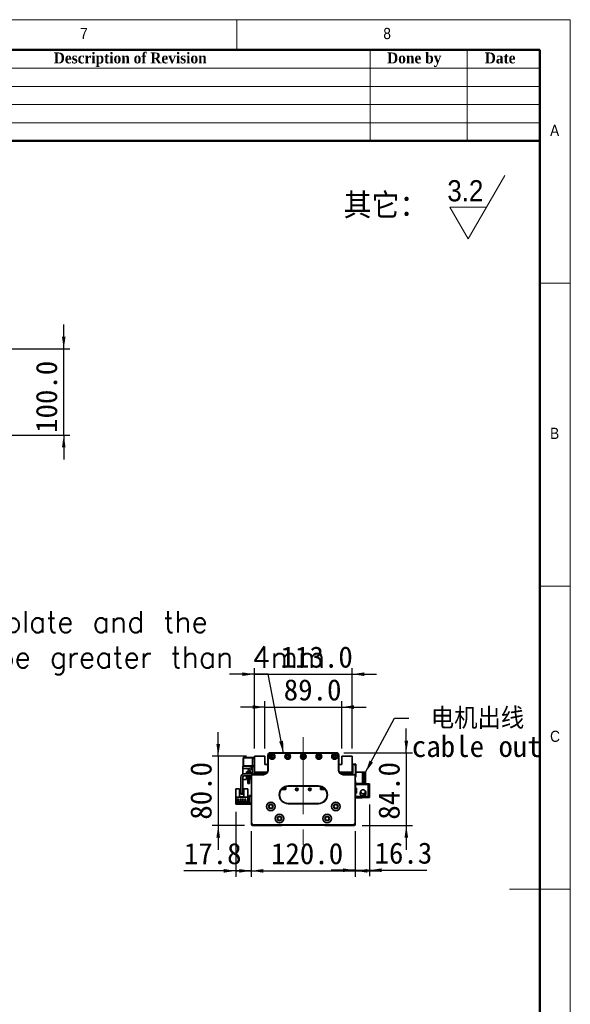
# Model space of a CAD drawing. Header units: millimetres. Extents: x 35 to 2905, y 35 to 2044.
# Tile 13 of 13: x 2269 to 2905, y 906 to 2044. Entities that reach past the tile are written whole.
import ezdxf

# ---------------------------------------------------------------- set-up
doc = ezdxf.new("R2010")
doc.units = ezdxf.units.MM
doc.header["$LTSCALE"] = 7
doc.linetypes.add('CENTERX2', pattern=[20.32, 12.7, -2.54, 2.54, -2.54])
doc.layers.add('黑色实线', color=7, linetype='Continuous')
doc.styles.add('SLDTEXTSTYLE0', font='Gothic.ttf', dxfattribs={"width": 0.913, "bigfont": 'bigfont'})
doc.styles.add('SLDTEXTSTYLE1', font='Gothic.ttf', dxfattribs={"width": 0.913})
doc.styles.add('SLDTEXTSTYLE2', font='timesbd.ttf', dxfattribs={"width": 0.933})
doc.styles.add('SLDTEXTSTYLE8', font='txt')
doc.styles.add('SLDTEXTSTYLE9', font='txt', dxfattribs={"bigfont": 'bigfont'})
doc.dimstyles.new('SLDDIMSTYLE0', dxfattribs={"dimtxt": 24.5, "dimasz": 14, "dimexe": 0, "dimexo": 0.0625, "dimgap": 6.125, "dimtad": 2, "dimdec": 1, "dimrnd": 1e-09, "dimzin": 4, "dimdsep": 46, "dimtxsty": 'SLDTEXTSTYLE8', "dimsah": 1, "dimcen": 0.09, "dimadec": 0, "dimazin": 1, "dimtfac": 1, "dimtdec": 1, "dimtmove": 0, "dimatfit": 0, "dimfxl": 0, "dimfrac": 2, "dimtolj": 1, "dimtzin": 12, "dimarcsym": 0})
doc.dimstyles.new('SLDDIMSTYLE1', dxfattribs={"dimtxt": 24.5, "dimasz": 14, "dimexe": 0, "dimexo": 0.0625, "dimgap": 6.125, "dimtad": 2, "dimdec": 1, "dimrnd": 1e-09, "dimzin": 12, "dimdsep": 46, "dimtxsty": 'SLDTEXTSTYLE8', "dimsah": 1, "dimcen": 0.09, "dimadec": 0, "dimazin": 3, "dimtfac": 1, "dimtdec": 1, "dimtmove": 0, "dimatfit": 0, "dimfxl": 0, "dimfrac": 2, "dimtolj": 1, "dimtzin": 12, "dimarcsym": 0})
doc.dimstyles.new('SLDDIMSTYLE2', dxfattribs={"dimtxt": 0.18, "dimasz": 14, "dimexe": 0, "dimexo": 0.0625, "dimgap": 0, "dimtad": 0, "dimtih": 1, "dimtoh": 1, "dimdec": 0, "dimrnd": 1e-09, "dimzin": 0, "dimdsep": 46, "dimtxsty": 'Standard', "dimsah": 1, "dimcen": 0.09, "dimadec": 0, "dimazin": 0, "dimtfac": 14, "dimtdec": 0, "dimtofl": 0, "dimtmove": 0, "dimatfit": 3, "dimfxl": 0, "dimfrac": 2, "dimtolj": 1, "dimtzin": 0, "dimarcsym": 0})

# ---------------------------------------------------------------- blocks, each defined once
blk = doc.blocks.new('SW_SFSYMBOL_0')
at = {"color": 0, "linetype": 'Continuous', "lineweight": 18}
for p, q in [((24, -36.7), (66.5, 36.8)), ((24, -36.7), (2.8, 0)), ((45.2, 0), (2.8, 0))]:
    blk.add_line(p, q, dxfattribs=at)
at = {"color": 0, "linetype": 'Continuous', "lineweight": 18, "insert": (0, 31.3), "char_height": 24.5, "attachment_point": 1, "style": 'SLDTEXTSTYLE1'}
blk.add_mtext('3.2', dxfattribs=at)
blk = doc.blocks.new('_D')
at = {"layer": '黑色实线'}
for p, q in [((2536.8, 1106.6), (2536.8, 1053.6)), ((2656.8, 1106.6), (2656.8, 1053.6)), ((2536.8, 1060.6), (2508.8, 1060.6)), ((2536.8, 1060.6), (2656.8, 1060.6)), ((2656.8, 1060.6), (2684.8, 1060.6))]:
    blk.add_line(p, q, dxfattribs=at)
for points in [[(2536.8, 1060.6), (2522.8, 1062.7), (2522.8, 1058.5)], [(2656.8, 1060.6), (2670.8, 1058.5), (2670.8, 1062.7)]]:
    blk.add_solid(points, dxfattribs=at)
at = {"layer": '黑色实线', "insert": (2559.5, 1092.8), "char_height": 24.5, "attachment_point": 1, "style": 'SLDTEXTSTYLE8'}
blk.add_mtext('120.0', dxfattribs=at)
blk = doc.blocks.new('_D_1')
at = {"layer": '黑色实线'}
for p, q in [((2519, 1128.8), (2519, 1053.6)), ((2536.8, 1106.6), (2536.8, 1053.6)), ((2519, 1060.6), (2458.9, 1060.6)), ((2519, 1060.6), (2536.8, 1060.6)), ((2536.8, 1060.6), (2564.8, 1060.6))]:
    blk.add_line(p, q, dxfattribs=at)
for points in [[(2519, 1060.6), (2505, 1062.7), (2505, 1058.5)], [(2536.8, 1060.6), (2550.8, 1058.5), (2550.8, 1062.7)]]:
    blk.add_solid(points, dxfattribs=at)
at = {"layer": '黑色实线', "insert": (2458.9, 1092.8), "char_height": 24.5, "attachment_point": 1, "style": 'SLDTEXTSTYLE8'}
blk.add_mtext('17.8', dxfattribs=at)
blk = doc.blocks.new('_D_2')
at = {"layer": '黑色实线'}
for p, q in [((2673.1, 1137.4), (2673.1, 1054.3)), ((2656.8, 1106.6), (2656.8, 1054.3)), ((2656.8, 1061.3), (2628.8, 1061.3)), ((2656.8, 1061.3), (2673.1, 1061.3)), ((2673.1, 1061.3), (2739.4, 1061.3))]:
    blk.add_line(p, q, dxfattribs=at)
for points in [[(2656.8, 1061.3), (2642.8, 1063.4), (2642.8, 1059.2)], [(2673.1, 1061.3), (2687.1, 1059.2), (2687.1, 1063.4)]]:
    blk.add_solid(points, dxfattribs=at)
at = {"layer": '黑色实线', "insert": (2679, 1093.4), "char_height": 24.5, "attachment_point": 1, "style": 'SLDTEXTSTYLE8'}
blk.add_mtext('16.3', dxfattribs=at)
blk = doc.blocks.new('_D_3')
at = {"layer": '黑色实线'}
for p, q in [((2715.7, 1197), (2715.7, 1225)), ((2643.7, 1197), (2722.7, 1197)), ((2715.7, 1197), (2715.7, 1113)), ((2664.7, 1113), (2722.7, 1113)), ((2715.7, 1113), (2715.7, 1085))]:
    blk.add_line(p, q, dxfattribs=at)
for points in [[(2715.7, 1197), (2717.8, 1211), (2713.6, 1211)], [(2715.7, 1113), (2713.6, 1099), (2717.8, 1099)]]:
    blk.add_solid(points, dxfattribs=at)
at = {"layer": '黑色实线', "insert": (2683.5, 1119.7), "char_height": 24.5, "attachment_point": 1, "rotation": 90, "style": 'SLDTEXTSTYLE8'}
blk.add_mtext('84.0', dxfattribs=at)
blk = doc.blocks.new('_D_4')
at = {"layer": '黑色实线'}
for p, q in [((2552.3, 1201.9), (2552.3, 1256.8)), ((2641.3, 1201.9), (2641.3, 1256.8)), ((2552.3, 1249.8), (2524.3, 1249.8)), ((2552.3, 1249.8), (2641.3, 1249.8)), ((2641.3, 1249.8), (2669.3, 1249.8))]:
    blk.add_line(p, q, dxfattribs=at)
for points in [[(2552.3, 1249.8), (2538.3, 1251.9), (2538.3, 1247.7)], [(2641.3, 1249.8), (2655.3, 1247.7), (2655.3, 1251.9)]]:
    blk.add_solid(points, dxfattribs=at)
at = {"layer": '黑色实线', "insert": (2574.2, 1282), "char_height": 24.5, "attachment_point": 1, "style": 'SLDTEXTSTYLE8'}
blk.add_mtext('89.0', dxfattribs=at)
blk = doc.blocks.new('_D_5')
at = {"layer": '黑色实线'}
for p, q in [((2540.3, 1287.8), (2512.3, 1287.8)), ((2540.3, 1201.9), (2540.3, 1294.8)), ((2540.3, 1287.8), (2653.3, 1287.8)), ((2653.3, 1201.9), (2653.3, 1294.8)), ((2653.3, 1287.8), (2681.3, 1287.8))]:
    blk.add_line(p, q, dxfattribs=at)
for points in [[(2540.3, 1287.8), (2526.3, 1289.9), (2526.3, 1285.7)], [(2653.3, 1287.8), (2667.3, 1285.7), (2667.3, 1289.9)]]:
    blk.add_solid(points, dxfattribs=at)
at = {"layer": '黑色实线', "insert": (2570.6, 1319.9), "char_height": 24.5, "attachment_point": 1, "style": 'SLDTEXTSTYLE8'}
blk.add_mtext('113.0', dxfattribs=at)
blk = doc.blocks.new('_D_6')
at = {"layer": '黑色实线'}
for p, q in [((2498.6, 1193), (2498.6, 1221)), ((2531.4, 1193), (2491.6, 1193)), ((2498.6, 1193), (2498.6, 1113)), ((2528.9, 1113), (2491.6, 1113)), ((2498.6, 1113), (2498.6, 1085))]:
    blk.add_line(p, q, dxfattribs=at)
for points in [[(2498.6, 1193), (2500.7, 1207), (2496.5, 1207)], [(2498.6, 1113), (2496.5, 1099), (2500.7, 1099)]]:
    blk.add_solid(points, dxfattribs=at)
at = {"layer": '黑色实线', "insert": (2466.4, 1119.7), "char_height": 24.5, "attachment_point": 1, "rotation": 90, "style": 'SLDTEXTSTYLE8'}
blk.add_mtext('80.0', dxfattribs=at)
blk = doc.blocks.new('SW_NOTE_3')
at = {"layer": '黑色实线', "color": 0, "char_height": 24.5, "attachment_point": 1}
for s, insert, style in [(' 电机出线', (3.6, 12), 'SLDTEXTSTYLE9'), ('cable out', (3.6, -20.4), 'SLDTEXTSTYLE8')]:
    blk.add_mtext(s, dxfattribs=dict(at, insert=insert, style=style))
blk = doc.blocks.new('SW_NOTE_4')
at = {"layer": '黑色实线', "color": 0, "insert": (-813.2, 72.8), "char_height": 24.5, "attachment_point": 1, "style": 'SLDTEXTSTYLE9'}
blk.add_mtext('The distance between the load plate and the \\Psteel belt protection belt shall be greater than 4mm', dxfattribs=at)
blk = doc.blocks.new('_D_8')
at = {"layer": '黑色实线'}
for p, q in [((2320.3, 1663.8), (2320.3, 1691.8)), ((402.9, 1663.8), (2327.3, 1663.8)), ((2320.3, 1563.8), (2320.3, 1663.8)), ((402.9, 1563.8), (2327.3, 1563.8)), ((2320.3, 1563.8), (2320.3, 1535.8))]:
    blk.add_line(p, q, dxfattribs=at)
for points in [[(2320.3, 1663.8), (2322.4, 1677.8), (2318.2, 1677.8)], [(2320.3, 1563.8), (2318.2, 1549.8), (2322.4, 1549.8)]]:
    blk.add_solid(points, dxfattribs=at)
at = {"layer": '黑色实线', "insert": (2288.1, 1566.6), "char_height": 24.5, "attachment_point": 1, "rotation": 90, "style": 'SLDTEXTSTYLE8'}
blk.add_mtext('100.0', dxfattribs=at)

msp = doc.modelspace()

# ---------------------------------------------------------------- linework, layer by layer
at = {"color": 7, "linetype": 'Continuous', "lineweight": 18}
for p, q in [((2905, 2044), (35, 2044)), ((2520, 2009), (2520, 2044)), ((2905, 35), (2905, 2044)), ((70, 2009), (2870, 2009)), ((2674, 2009), (2674, 1904)), ((2786, 2009), (2786, 1904)), ((2870, 2009), (2870, 1904)), ((2870, 2009), (2870, 70)), ((2030, 1988), (2870, 1988)), ((2030, 1967), (2870, 1967)), ((2030, 1946), (2870, 1946)), ((2030, 1925), (2870, 1925)), ((2905, 1739.5), (2870, 1739.5)), ((2870, 1389.5), (2905, 1389.5)), ((2905, 1039.5), (2835, 1039.5))]:
    msp.add_line(p, q, dxfattribs=at)
at = {"color": 7, "linetype": 'Continuous', "lineweight": 50}
for p, q in [((2870, 2009), (70, 2009)), ((2870, 2009), (2870, 70)), ((2870, 1904), (2030, 1904))]:
    msp.add_line(p, q, dxfattribs=at)
at = {"color": 7, "linetype": 'Continuous', "lineweight": 35}
for p, q in [((2558.8319043, 1197.0117501), (2634.8319056, 1197.0117501)), ((2558.8319043, 1197.0117501), (2558.8319043, 1196.711745)), ((2634.8319056, 1196.711745), (2558.8319043, 1196.711745)), ((2634.8319056, 1197.0117501), (2634.8319056, 1196.711745)), ((2527.6267643, 1191.5117464), (2527.3267666, 1191.2117488)), ((2527.6267643, 1191.2117488), (2527.3267666, 1191.0874805)), ((2527.3267666, 1191.0874805), (2527.3267666, 1191.2117488)), ((2527.3267666, 1181.9360106), (2527.3267666, 1191.0874805)), ((2527.6267643, 1191.5117464), (2527.6267643, 1191.2117488)), ((2527.6267643, 1191.5117464), (2538.3267666, 1191.5117464)), ((2527.6267643, 1191.2117488), (2527.6267643, 1181.8117461)), ((2538.3267666, 1191.2117488), (2527.6267643, 1191.2117488)), ((2538.3267666, 1191.5117464), (2540.3267669, 1191.5117464)), ((2538.3267666, 1190.5117444), (2538.3267666, 1191.5117464)), ((2538.3267666, 1190.5117444), (2538.3267666, 1182.0117458)), ((2540.3267669, 1190.5117444), (2538.3267666, 1190.5117444)), ((2540.3267669, 1193.0117494), (2540.3267669, 1174.5117455)), ((2552.3267652, 1193.0117494), (2540.3267669, 1193.0117494)), ((2552.3267652, 1183.5117488), (2552.3267652, 1193.0117494)), ((2555.8319057, 1183.5117488), (2552.3267652, 1183.5117488)), ((2555.8078329, 1194.2117474), (2555.8078329, 1192.2117434)), ((2555.8078329, 1194.2117474), (2555.8385777, 1194.2117474)), ((2555.8078329, 1192.2117434), (2555.8319057, 1192.2117434)), ((2555.8319057, 1194.011744), (2556.1319033, 1194.011744)), ((2555.8319057, 1177.0117468), (2555.8319057, 1194.011744)), ((2556.1319033, 1194.011744), (2556.1319033, 1177.0117468)), ((2637.8319042, 1194.011744), (2637.5319029, 1194.011744)), ((2637.5319029, 1177.0117468), (2637.5319029, 1194.011744)), ((2637.8252285, 1194.2117474), (2637.8550346, 1194.2117474)), ((2637.8319042, 1194.011744), (2637.8319042, 1177.0117468)), ((2637.8550346, 1192.2117434), (2637.8319042, 1192.2117434)), ((2641.3267667, 1183.5117488), (2637.8319042, 1183.5117488)), ((2637.8550346, 1194.2117474), (2637.8550346, 1192.2117434)), ((2641.3267667, 1193.0117494), (2641.3267667, 1183.5117488)), ((2653.3267649, 1193.0117494), (2641.3267667, 1193.0117494)), ((2653.3267649, 1174.5117455), (2653.3267649, 1193.0117494)), ((2653.3267649, 1184.0117461), (2657.026768, 1184.0117461)), ((2657.026768, 1183.0117478), (2657.026768, 1184.0117461)), ((2657.026768, 1184.0117461), (2657.3267656, 1183.7117485)), ((2657.3267656, 1183.7117485), (2657.3267656, 1182.8874833)), ((2527.026769, 1178.9117455), (2527.026769, 1181.5117485)), ((2527.026769, 1181.5117485), (2538.3267666, 1181.5117485)), ((2527.026769, 1178.9117455), (2534.6863309, 1178.9117455)), ((2527.026769, 1172.2613609), (2527.026769, 1178.9117455)), ((2527.6267643, 1181.8117461), (2527.3267666, 1181.9360106)), ((2527.3267666, 1181.8117461), (2527.3267666, 1181.9360106)), ((2527.3267666, 1181.8117461), (2527.6267643, 1181.5117485)), ((2527.6267643, 1181.8117461), (2527.6267643, 1181.5117485)), ((2527.6267643, 1181.8117461), (2538.3267666, 1181.8117461)), ((2536.8267635, 1172.5117452), (2528.3267687, 1172.5117452)), ((2531.3267673, 1175.0117465), (2532.8267629, 1175.0117465)), ((2531.3267673, 1172.5117452), (2531.3267673, 1175.0117465)), ((2532.8267629, 1175.5326166), (2532.8267629, 1172.5117452)), ((2534.8267669, 1175.5117475), (2534.8267669, 1172.5117452)), ((2534.8267669, 1175.0117465), (2536.32677, 1175.0117465)), ((2536.32677, 1175.0117465), (2536.32677, 1172.5117452)), ((2538.3267666, 1182.0117458), (2540.3267669, 1182.0117458)), ((2538.3267666, 1181.0117475), (2538.3267666, 1182.0117458)), ((2540.3267669, 1181.0117475), (2538.3267666, 1181.0117475)), ((2538.3267666, 1181.0117475), (2538.3267666, 1174.0117482)), ((2538.3319038, 1171.7117465), (2538.3319038, 1172.0117479)), ((2538.3319038, 1172.0117479), (2550.831903, 1172.0117479)), ((2540.3267669, 1174.5117455), (2555.1620314, 1174.5117455)), ((2540.3267669, 1174.5117455), (2540.3267669, 1174.0117482)), ((2540.6267645, 1172.0117479), (2540.6267645, 1174.5117455)), ((2542.3267672, 1174.5117455), (2541.3267652, 1173.5117472)), ((2541.3267652, 1173.5117472), (2541.3267652, 1172.0117479)), ((2542.8267683, 1173.5117472), (2541.8267662, 1172.5117452)), ((2541.8267662, 1172.5117452), (2541.8267662, 1172.0117479)), ((2542.8267683, 1173.4117455), (2541.9267679, 1172.5117452)), ((2541.9267679, 1172.5117452), (2541.9267679, 1172.0117479)), ((2554.4026198, 1173.5117472), (2542.8267683, 1173.5117472)), ((2554.3017762, 1173.4117455), (2542.8267683, 1173.4117455)), ((2550.831903, 1171.7117465), (2550.831903, 1172.0117479)), ((2553.4588734, 1174.3046417), (2553.2517659, 1174.5117455)), ((2554.8319037, 1174.0117482), (2554.1659782, 1174.0117482)), ((2556.1319033, 1177.0117468), (2555.8319057, 1177.0117468)), ((2637.8319042, 1177.0117468), (2637.5319029, 1177.0117468)), ((2638.5017785, 1174.5117455), (2653.3267649, 1174.5117455)), ((2639.4875536, 1174.0117482), (2638.8319063, 1174.0117482)), ((2650.8267673, 1173.5117472), (2639.2611901, 1173.5117472)), ((2650.8267673, 1173.4117455), (2639.3620337, 1173.4117455)), ((2640.4017659, 1174.5117455), (2640.1946584, 1174.3046417)), ((2642.8319032, 1172.0117479), (2642.8319032, 1171.7117465)), ((2642.8319032, 1172.0117479), (2655.3319062, 1172.0117479)), ((2651.8267656, 1172.5117452), (2650.8267673, 1173.5117472)), ((2651.7267677, 1172.5117452), (2650.8267673, 1173.4117455)), ((2652.3267666, 1173.5117472), (2651.3267646, 1174.5117455)), ((2651.7267677, 1172.0117479), (2651.7267677, 1172.5117452)), ((2651.8267656, 1172.0117479), (2651.8267656, 1172.5117452)), ((2652.3267666, 1172.0117479), (2652.3267666, 1173.5117472)), ((2653.826766, 1173.5117472), (2652.3267666, 1173.5117472)), ((2657.026768, 1183.0117478), (2653.3267649, 1183.0117478)), ((2653.3267649, 1181.5117485), (2653.826766, 1181.5117485)), ((2653.826766, 1174.5117455), (2653.3267649, 1174.5117455)), ((2653.826766, 1181.5117485), (2653.826766, 1173.5117472)), ((2655.3319062, 1172.0117479), (2655.3319062, 1171.7117465)), ((2657.026768, 1183.0117478), (2657.3267656, 1182.8874833)), ((2657.026768, 1170.0117475), (2657.026768, 1183.0117478)), ((2657.3267656, 1182.8874833), (2657.3267656, 1170.136012)), ((2665.121902, 1174.5117455), (2657.3267656, 1174.5117455)), ((2665.121902, 1161.5117452), (2665.121902, 1174.5117455)), ((2665.121902, 1174.5117455), (2667.1219061, 1174.5117455)), ((2667.1219061, 1174.5117455), (2668.7267686, 1174.5117455)), ((2667.1219061, 1174.5117455), (2667.1219061, 1161.5117452)), ((2668.7267686, 1174.5117455), (2668.7267686, 1161.5117452)), ((2524.826769, 1169.0117455), (2524.826769, 1150.0117461)), ((2526.8267656, 1169.0117455), (2526.8267656, 1150.0117461)), ((2527.026769, 1166.0117469), (2527.026769, 1169.7600781)), ((2531.3267673, 1166.0117469), (2527.026769, 1166.0117469)), ((2536.8267635, 1170.5117485), (2528.3267687, 1170.5117485)), ((2531.3267673, 1166.0117469), (2531.3267673, 1170.5117485)), ((2532.8267629, 1170.5117485), (2532.8267629, 1169.5117465)), ((2532.8267629, 1169.5117465), (2534.8267669, 1169.5117465)), ((2532.8267629, 1161.5117452), (2532.8267629, 1169.5117465)), ((2534.8267669, 1161.5117452), (2532.8267629, 1161.5117452)), ((2534.8267669, 1170.5117485), (2534.8267669, 1169.5117465)), ((2534.8267669, 1169.5117465), (2534.8267669, 1161.5117452)), ((2536.32677, 1170.5117485), (2536.32677, 1166.0117469)), ((2536.8319044, 1166.0117469), (2536.32677, 1166.0117469)), ((2537.1319021, 1170.5117485), (2536.8319044, 1170.5117485)), ((2536.8319044, 1115.511747), (2536.8319044, 1170.5117485)), ((2537.1319021, 1170.5117485), (2537.1319021, 1115.6360115)), ((2550.831903, 1171.7117465), (2538.3319038, 1171.7117465)), ((2655.3319062, 1171.7117465), (2642.8319032, 1171.7117465)), ((2656.8319055, 1170.5117485), (2656.5319041, 1170.5117485)), ((2656.5319041, 1115.6360115), (2656.5319041, 1170.5117485)), ((2656.8319055, 1170.5117485), (2656.8319055, 1115.511747)), ((2656.8319055, 1170.0117475), (2657.026768, 1170.0117475)), ((2657.026768, 1169.0117455), (2656.8319055, 1169.0117455)), ((2657.1219044, 1164.5117476), (2656.8319055, 1164.5117476)), ((2657.026768, 1170.0117475), (2657.3267656, 1170.136012)), ((2657.026768, 1169.0117455), (2657.026768, 1170.0117475)), ((2657.3267656, 1169.3117469), (2657.026768, 1169.0117455)), ((2657.1219044, 1161.5117452), (2657.1219044, 1164.5117476)), ((2665.121902, 1161.5117452), (2657.1219044, 1161.5117452)), ((2657.1219044, 1161.5117452), (2657.1219044, 1160.3117472)), ((2657.3267656, 1170.136012), (2657.3267656, 1169.3117469)), ((2663.1219054, 1161.5117452), (2663.1219054, 1161.3117456)), ((2671.5219061, 1161.3117456), (2663.1219054, 1161.3117456)), ((2664.7267679, 1161.5117452), (2664.7267679, 1161.3117456)), ((2667.1219061, 1161.5117452), (2665.121902, 1161.5117452)), ((2668.7267686, 1161.5117452), (2667.1219061, 1161.5117452)), ((2671.5219061, 1161.3117456), (2671.5219061, 1160.3117472)), ((2673.1267686, 1161.3117456), (2671.5219061, 1161.3117456)), ((2673.1267686, 1161.3117456), (2673.1267686, 1160.3117472)), ((2519.0319012, 1155.2086397), (2523.3319069, 1155.2086397)), ((2519.0319012, 1155.2086397), (2519.0319012, 1145.9086406)), ((2523.3319069, 1146.2086401), (2523.3319069, 1155.2086397)), ((2524.826769, 1149.0117478), (2524.826769, 1150.0117461)), ((2524.826769, 1150.0117461), (2526.8267656, 1150.0117461)), ((2526.8267656, 1149.0117478), (2524.826769, 1149.0117478)), ((2526.8267656, 1150.0117461), (2526.8267656, 1149.0117478)), ((2528.3319021, 1155.2086397), (2528.3319021, 1146.2086401)), ((2528.3319021, 1155.2086397), (2532.6319079, 1155.2086397)), ((2532.6319079, 1155.2086397), (2532.6319079, 1145.9086406)), ((2571.4078902, 1154.6117476), (2576.8267664, 1154.6117476)), ((2571.4858866, 1154.7117474), (2576.8267664, 1154.7117474)), ((2571.7325623, 1155.0117469), (2574.1267672, 1155.0117469)), ((2574.7267662, 1155.6117478), (2574.1267672, 1155.0117469)), ((2574.1267672, 1155.0117469), (2574.3267669, 1155.0117469)), ((2574.3267669, 1155.0117469), (2574.826766, 1155.5117461)), ((2574.7267662, 1155.6117478), (2574.7267662, 1157.3882735)), ((2574.826766, 1155.5117461), (2574.826766, 1157.4394404)), ((2574.826766, 1155.6117478), (2575.0267657, 1155.8117474)), ((2575.0267657, 1155.8117474), (2575.0267657, 1157.5375869)), ((2575.3267671, 1156.1117469), (2575.0267657, 1155.8117474)), ((2575.3267671, 1156.1117469), (2575.3267671, 1157.6746552)), ((2576.8267664, 1154.6117476), (2576.8267664, 1158.1928766)), ((2579.3319049, 1158.8117479), (2579.3319049, 1158.5117466)), ((2579.3319049, 1158.8117479), (2614.3319041, 1158.8117479)), ((2614.3319041, 1158.5117466), (2579.3319049, 1158.5117466)), ((2614.3319041, 1158.8117479), (2614.3319041, 1158.5117466)), ((2616.8267655, 1158.195529), (2616.8267655, 1154.6117476)), ((2616.8267655, 1154.7117474), (2622.1779233, 1154.7117474)), ((2616.8267655, 1154.6117476), (2622.2559179, 1154.6117476)), ((2617.8267656, 1157.881163), (2617.8267656, 1154.7117474)), ((2618.3267667, 1157.6791405), (2618.3267667, 1156.1117469)), ((2618.3267667, 1156.1117469), (2618.8267658, 1155.6117478)), ((2618.8267658, 1157.4446185), (2618.8267658, 1155.5117461)), ((2618.8267658, 1155.5117461), (2619.3267668, 1155.0117469)), ((2618.9267656, 1157.393597), (2618.9267656, 1155.6117478)), ((2618.9267656, 1155.6117478), (2619.5267665, 1155.0117469)), ((2619.3267668, 1155.0117469), (2619.5267665, 1155.0117469)), ((2619.5267665, 1155.0117469), (2621.9312458, 1155.0117469)), ((2657.1219044, 1156.3117466), (2657.1219044, 1160.3117472)), ((2657.1219044, 1160.3117472), (2671.5219061, 1160.3117472)), ((2658.1219027, 1156.3117466), (2657.1219044, 1156.3117466)), ((2657.1219044, 1156.3117466), (2657.1219044, 1155.8117474)), ((2657.1219044, 1155.8117474), (2657.1219044, 1150.8117466)), ((2658.1219027, 1155.8117474), (2657.1219044, 1155.8117474)), ((2657.1219044, 1150.3117475), (2657.1219044, 1150.8117466)), ((2657.1219044, 1150.8117466), (2658.1219027, 1150.8117466)), ((2657.1219044, 1146.3117468), (2657.1219044, 1150.3117475)), ((2657.1219044, 1150.3117475), (2658.1219027, 1150.3117475)), ((2658.1219027, 1150.3117475), (2658.1219027, 1156.3117466)), ((2662.5711362, 1151.1087175), (2662.4719056, 1150.3117475)), ((2662.8058145, 1151.7466418), (2662.6706387, 1151.4308061)), ((2662.6826862, 1151.8907825), (2662.7166981, 1151.9019435)), ((2662.8385449, 1151.7305336), (2662.7160872, 1151.790792)), ((2662.7166981, 1151.9019435), (2663.1004627, 1152.4769383)), ((2662.8767813, 1151.8231723), (2662.7166981, 1151.9019435)), ((2668.0136288, 1150.8647016), (2668.0410395, 1150.8854347)), ((2671.5219061, 1160.3117472), (2671.5219061, 1146.3117468)), ((2671.5219061, 1160.3117472), (2673.1267686, 1160.3117472)), ((2673.1267686, 1160.3117472), (2673.1267686, 1146.3117468)), ((2532.6319079, 1145.9086406), (2519.0319012, 1145.9086406)), ((2519.0319012, 1145.9086406), (2519.0319012, 1139.70864)), ((2519.0319012, 1137.7086396), (2519.0319012, 1139.70864)), ((2519.0319012, 1139.70864), (2520.0319032, 1139.70864)), ((2520.0319032, 1137.7086396), (2519.0319012, 1137.7086396)), ((2532.3319028, 1141.0086396), (2519.3319062, 1141.0086396)), ((2519.3319062, 1141.0086396), (2519.3319062, 1140.3086399)), ((2519.3319062, 1140.3086399), (2532.3319028, 1140.3086399)), ((2520.0319032, 1139.70864), (2520.0319032, 1137.7086396)), ((2533.8319058, 1139.70864), (2520.0319032, 1139.70864)), ((2533.8319058, 1137.7086396), (2520.0319032, 1137.7086396)), ((2520.2719013, 1143.2586404), (2520.2719013, 1142.9586391)), ((2522.7719064, 1143.2586404), (2520.2719013, 1143.2586404)), ((2520.2719013, 1142.9586391), (2522.7719064, 1142.9586391)), ((2522.7719064, 1142.9586391), (2522.7719064, 1143.2586404)), ((2528.3319021, 1146.2086401), (2523.3319069, 1146.2086401)), ((2523.8119031, 1143.2586404), (2523.8119031, 1142.9586391)), ((2525.3119061, 1143.2586404), (2523.8119031, 1143.2586404)), ((2523.8119031, 1142.9586391), (2525.3119061, 1142.9586391)), ((2525.3119061, 1142.9586391), (2525.3119061, 1143.2586404)), ((2527.8519059, 1143.2586404), (2526.3519029, 1143.2586404)), ((2526.3519029, 1143.2586404), (2526.3519029, 1142.9586391)), ((2526.3519029, 1142.9586391), (2527.8519059, 1142.9586391)), ((2527.8519059, 1142.9586391), (2527.8519059, 1143.2586404)), ((2530.3919057, 1143.2586404), (2528.8919027, 1143.2586404)), ((2528.8919027, 1143.2586404), (2528.8919027, 1142.9586391)), ((2528.8919027, 1142.9586391), (2530.3919057, 1142.9586391)), ((2530.3919057, 1142.9586391), (2530.3919057, 1143.2586404)), ((2532.3319028, 1140.3086399), (2532.3319028, 1141.0086396)), ((2532.6319079, 1139.70864), (2532.6319079, 1145.9086406)), ((2533.8319058, 1139.70864), (2533.8319058, 1137.7086396)), ((2534.8319078, 1146.7086392), (2534.8319078, 1147.7086394)), ((2534.8319078, 1147.7086394), (2536.8319044, 1147.7086394)), ((2536.8319044, 1146.7086392), (2534.8319078, 1146.7086392)), ((2534.8319078, 1138.7086398), (2534.8319078, 1146.7086392)), ((2534.8319078, 1138.7086398), (2536.8319044, 1138.7086398)), ((2534.8319078, 1137.7086396), (2534.8319078, 1138.7086398)), ((2536.8319044, 1137.7086396), (2534.8319078, 1137.7086396)), ((2579.3319049, 1138.511747), (2579.3319049, 1138.2117466)), ((2579.3319049, 1138.511747), (2614.3319041, 1138.511747)), ((2614.3319041, 1138.2117466), (2579.3319049, 1138.2117466)), ((2614.3319041, 1138.511747), (2614.3319041, 1138.2117466)), ((2671.5219061, 1146.3117468), (2657.1219044, 1146.3117468)), ((2657.1219044, 1146.3117468), (2657.1219044, 1145.111747)), ((2663.1219054, 1145.111747), (2657.1219044, 1145.111747)), ((2662.7166981, 1148.7215514), (2662.6826862, 1148.7327105)), ((2663.1219054, 1145.3117467), (2671.5219061, 1145.3117467)), ((2663.1219054, 1145.3117467), (2663.1219054, 1145.111747)), ((2664.7267679, 1145.111747), (2663.1219054, 1145.111747)), ((2664.7267679, 1145.3117467), (2664.7267679, 1145.111747)), ((2671.5219061, 1146.3117468), (2671.5219061, 1145.3117467)), ((2673.1267686, 1146.3117468), (2671.5219061, 1146.3117468)), ((2671.5219061, 1145.3117467), (2673.1267686, 1145.3117467)), ((2673.1267686, 1146.3117468), (2673.1267686, 1145.3117467)), ((2537.1319021, 1115.6360115), (2536.8319044, 1115.511747)), ((2538.8319048, 1113.5117467), (2536.8319044, 1115.511747)), ((2536.8319044, 1114.0117467), (2536.8319044, 1115.511747)), ((2537.1319021, 1115.6360115), (2538.9561693, 1113.8117471)), ((2654.7076407, 1113.8117471), (2656.5319041, 1115.6360115)), ((2656.8319055, 1115.511747), (2654.8319052, 1113.5117467)), ((2656.5319041, 1115.6360115), (2656.8319055, 1115.511747)), ((2656.8319055, 1114.0117467), (2656.8319055, 1115.511747)), ((2537.8319027, 1113.0117466), (2536.8319044, 1114.0117467)), ((2571.8319046, 1113.0117466), (2537.8319027, 1113.0117466)), ((2538.9561693, 1113.8117471), (2538.8319048, 1113.5117467)), ((2654.8319052, 1113.5117467), (2538.8319048, 1113.5117467)), ((2538.9561693, 1113.8117471), (2654.7076407, 1113.8117471)), ((2571.8319046, 1113.0117466), (2572.3319037, 1113.5117467)), ((2621.8319053, 1113.0117466), (2621.3319043, 1113.5117467)), ((2655.8319035, 1113.0117466), (2621.8319053, 1113.0117466)), ((2654.7076407, 1113.8117471), (2654.8319052, 1113.5117467)), ((2655.8319035, 1113.0117466), (2656.8319055, 1114.0117467))]:
    msp.add_line(p, q, dxfattribs=at)
at = {"color": 7, "linetype": 'Continuous', "lineweight": 35, "flags": 128}
msp.add_lwpolyline([(2533.8319058, 1137.7086396), (2534.4171787, 1137.7662838), (2534.8319078, 1137.8802125)], dxfattribs=at)
at = {"color": 7, "linetype": 'Continuous', "lineweight": 35}
for centre, radius in [((2560.8319044, 1192.761747), 3.25), ((2560.8319044, 1192.761747), 3), ((2578.8319044, 1192.761747), 3.25), ((2578.8319044, 1192.761747), 3), ((2596.8319044, 1192.761747), 3.25), ((2596.8319044, 1192.761747), 3), ((2614.8319044, 1192.761747), 3.25), ((2614.8319044, 1192.761747), 3), ((2632.8319044, 1192.761747), 3.25), ((2632.8319044, 1192.761747), 3), ((2560.8319044, 1192.761747), 1.6), ((2560.8319044, 1192.761747), 1.25), ((2578.8319044, 1192.761747), 1.6), ((2578.8319044, 1192.761747), 1.25), ((2596.8319044, 1192.761747), 1.6), ((2596.8319044, 1192.761747), 1.25), ((2614.8319044, 1192.761747), 1.6), ((2614.8319044, 1192.761747), 1.25), ((2632.8319044, 1192.761747), 1.6), ((2632.8319044, 1192.761747), 1.25), ((2589.3267664, 1154.711747), 1.525), ((2589.3267664, 1154.711747), 1.25), ((2604.3267664, 1154.711747), 1.525), ((2604.3267664, 1154.711747), 1.25), ((2559.3319044, 1135.0422702), 5.025), ((2559.3319044, 1135.0422702), 5), ((2559.3319044, 1135.0422702), 2.65), ((2634.3319044, 1135.0422702), 5.025), ((2634.3319044, 1135.0422702), 5), ((2634.3319044, 1135.0422702), 2.65), ((2559.3319044, 1135.0422702), 2.1), ((2634.3319044, 1135.0422702), 2.1), ((2569.3319044, 1121.0422702), 5.025), ((2569.3319044, 1121.0422702), 5), ((2569.3319044, 1121.0422702), 2.65), ((2569.3319044, 1121.0422702), 2.1), ((2624.3319044, 1121.0422702), 5.025), ((2624.3319044, 1121.0422702), 5), ((2624.3319044, 1121.0422702), 2.65), ((2624.3319044, 1121.0422702), 2.1)]:
    msp.add_circle(centre, radius, dxfattribs=at)
for centre, radius, start, end in [((2558.8319044, 1194.011747), 3, 90, 180), ((2558.8319044, 1194.011747), 2.7, 90, 180), ((2634.8319044, 1194.011747), 3, 0, 90), ((2634.8319044, 1194.011747), 2.7, 0, 90), ((2528.3267664, 1169.011747), 3.5, 90, 180), ((2536.8267664, 1175.5326166), 4, 94.7801918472, 180), ((2536.8267664, 1175.511747), 2, 94.7801918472, 180), ((2536.3267664, 1181.511747), 2, 274.7801918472, 0), ((2536.3267664, 1181.4908774), 4, 274.7801918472, 300), ((2536.8267664, 1174.011747), 1.5, 270, 0), ((2538.3319044, 1170.511747), 1.5, 90, 180), ((2536.8267664, 1174.011747), 3.5, 325.1500954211, 0), ((2550.8319044, 1177.011747), 5.3, 270, 0), ((2550.8319044, 1177.011747), 5, 270, 0), ((2554.16598, 1175.011747), 1, 225, 270), ((2642.8319044, 1177.011747), 5.3, 180, 270), ((2642.8319044, 1177.011747), 5, 180, 270), ((2639.4875528, 1175.011747), 1, 270, 315), ((2655.3319044, 1170.511747), 1.5, 0, 90), ((2528.3267664, 1169.011747), 1.5, 90, 180), ((2538.3319044, 1170.511747), 1.2, 90, 180), ((2655.3319044, 1170.511747), 1.2, 0, 90), ((2579.3319044, 1148.511747), 10.3, 90, 270), ((2579.3319044, 1148.511747), 10, 90, 270), ((2614.3319044, 1148.511747), 10.3, 270, 90), ((2614.3319044, 1148.511747), 10, 270, 90), ((2665.7219044, 1150.311747), 3.4, 207.8854130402, 44.3134751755), ((2665.7219044, 1150.311747), 3.45, 237.5742082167, 0), ((2665.7219044, 1150.311747), 2.5, 274.0682455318, 11.0547454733), ((2665.7219044, 1150.311747), 2.6, 277.2742732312, 10.9089677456), ((2665.7219044, 1150.311747), 3.45, 0, 47.8989058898), ((2533.8319044, 1140.70864), 1, 270, 0)]:
    msp.add_arc(centre, radius, start, end, dxfattribs=at)
for points, knots in [([(2663.5482872, 1153.2384361), (2663.3664962, 1152.8794233), (2663.0333846, 1152.2215728), (2662.5738795, 1151.1623728), (2662.3539829, 1150.3417186), (2662.2979886, 1149.6719476), (2662.4012412, 1149.1117387), (2662.6259915, 1148.5081499), (2663.0792245, 1147.9112265), (2663.7640289, 1147.4736429), (2664.4879236, 1147.2364225), (2665.2500274, 1147.2333657), (2665.9590926, 1147.4679456), (2666.1390568, 1147.5890198), (2666.0919769, 1147.6254175), (2666.0753156, 1147.6382985)], [0, 0, 0, 0, 0.1800968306, 0.3300071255, 0.4496424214, 0.539751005, 0.5746296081, 0.6053270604, 0.6784022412, 0.7214101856, 0.7619861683, 0.8291661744, 0.8886755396, 0.9606027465, 1, 1, 1, 1]), ([(2667.1113039, 1154.0749053), (2667.360406, 1153.8450841), (2667.8591774, 1153.3849183), (2668.2640371, 1152.4676822), (2668.3053766, 1151.5500919), (2668.0252112, 1150.7551132), (2667.5143732, 1150.1386199), (2666.8209419, 1149.7284022), (2666.0137308, 1149.5640279), (2665.1744294, 1149.668162), (2664.395633, 1150.0389024), (2663.7748017, 1150.6402614), (2663.3839578, 1151.403134), (2663.2969843, 1152.2479669), (2663.4011566, 1153.0063807), (2663.7456302, 1153.5990316), (2664.2765909, 1154.0198638), (2665.0101933, 1154.2652225), (2665.7564882, 1154.3431986), (2666.3002852, 1154.3702411), (2666.5594947, 1154.3552698), (2666.6443989, 1154.3602986), (2666.6667429, 1154.348839), (2666.7408965, 1154.31681), (2666.8970403, 1154.2283118), (2667.0291134, 1154.1337514), (2667.1113039, 1154.0749053)], [0, 0, 0, 0, 0.0648160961, 0.129779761, 0.1897306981, 0.242617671, 0.2944128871, 0.3462416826, 0.3987240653, 0.4521990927, 0.5066008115, 0.5614518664, 0.6160506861, 0.6697729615, 0.7270663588, 0.7653758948, 0.8036918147, 0.8589092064, 0.9142293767, 0.949554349, 0.964000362, 0.9648507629, 0.9657591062, 0.9687099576, 0.9805278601, 1, 1, 1, 1]), ([(2667.9463054, 1149.1706817), (2668.0483968, 1149.4176454), (2668.241977, 1149.8859243), (2668.2864026, 1150.3953419), (2668.2005858, 1150.6988548), (2668.1742186, 1150.7921088)], [0, 0, 0, 0, 0.4359952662, 0.8267102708, 1, 1, 1, 1])]:
    msp.add_open_spline(points, degree=3, knots=knots, dxfattribs=at)
at = {"layer": '黑色实线', "linetype": 'CENTERX2', "lineweight": 18}
msp.add_line((2596.8319044, 1214.961747), (2596.8319044, 1071.061747), dxfattribs=at)

# ---------------------------------------------------------------- block references
at = {"color": 7, "linetype": 'Continuous', "lineweight": 18}
msp.add_blockref('SW_SFSYMBOL_0', (2763.0406553, 1827.3217311), dxfattribs=at)
at = {"layer": '黑色实线'}
for name, p in [('SW_NOTE_4', (2511.6803895, 1287.780746)), ('SW_NOTE_3', (2718.5275344, 1237.0616392))]:
    msp.add_blockref(name, p, dxfattribs=at)

# ---------------------------------------------------------------- texts
at = {"color": 7, "linetype": 'Continuous', "lineweight": 0}
for s, insert, char_height, attachment_point, style in [('7', (2339.1666667, 2034.5241742), 12.9645833, 1, 'SLDTEXTSTYLE1'), ('8', (2689.1666667, 2034.5241742), 12.9645833, 1, 'SLDTEXTSTYLE1'), ('Description of Revision', (2397.0148124, 2006.0996184), 12.6, 2, 'SLDTEXTSTYLE2'), ('Done by', (2724.8849495, 2006.0996184), 12.6, 2, 'SLDTEXTSTYLE2'), ('Date', (2823.9952483, 2006.0996184), 12.6, 2, 'SLDTEXTSTYLE2'), ('A', (2881.6666667, 1922.5241462), 12.9645833, 1, 'SLDTEXTSTYLE1'), ('B', (2881.6666667, 1572.5241462), 12.9645833, 1, 'SLDTEXTSTYLE1'), ('C', (2881.6666667, 1222.5241462), 12.9645833, 1, 'SLDTEXTSTYLE1')]:
    msp.add_mtext(s, dxfattribs=dict(at, insert=insert, char_height=char_height, attachment_point=attachment_point, style=style))
at = {"color": 7, "linetype": 'Continuous', "lineweight": 18, "insert": (2643.3155876, 1843.0837321), "char_height": 25.92916667, "attachment_point": 1, "style": 'SLDTEXTSTYLE0'}
msp.add_mtext('其它：', dxfattribs=at)

# ---------------------------------------------------------------- dimensions: what is measured, and where the dimension line sits
at = {"layer": '黑色实线'}
for base, p1, p2, picture, middle in [((2320.2551752, 1663.8454228), (394.0333241, 1563.8454228), (394.0333241, 1663.8454228), '_D_8', (2320.2551752, 1605.5973064)), ((2498.5741992, 1113.011747), (2540.3267664, 1193.011747), (2537.8319044, 1113.011747), '_D_6', (2498.5741992, 1149.8782832)), ((2715.6536804, 1113.011747), (2634.8319044, 1197.011747), (2655.8319044, 1113.011747), '_D_3', (2715.6536804, 1149.8782832))]:
    dim = msp.add_linear_dim(base=base, p1=p1, p2=p2, angle=90, dimstyle='SLDDIMSTYLE0', dxfattribs=at)
    dim.commit()
    dim.dimension.update_dxf_attribs({"geometry": picture, "text_midpoint": middle, "dimtype": 160})
for base, p1, p2, dimstyle, picture, middle in [((2653.3267664, 1287.780746), (2540.3267664, 1193.011747), (2653.3267664, 1193.011747), 'SLDDIMSTYLE0', '_D_5', (2609.5855013, 1287.780746)), ((2641.3267664, 1249.8209392), (2552.3267664, 1193.011747), (2641.3267664, 1193.011747), 'SLDDIMSTYLE0', '_D_4', (2604.3944166, 1249.8209392)), ((2536.8319044, 1060.6449136), (2519.0319044, 1137.70864), (2536.8319044, 1115.511747), 'SLDDIMSTYLE1', '_D_1', (2489.1160576, 1060.6449136)), ((2673.1267664, 1061.2816385), (2656.8319044, 1115.511747), (2673.1267664, 1146.311747), 'SLDDIMSTYLE1', '_D_2', (2709.2000888, 1061.2816385)), ((2656.8319044, 1060.6449136), (2536.8319044, 1115.511747), (2656.8319044, 1115.511747), 'SLDDIMSTYLE0', '_D', (2598.5374597, 1060.6449136))]:
    dim = msp.add_linear_dim(base=base, p1=p1, p2=p2, dimstyle=dimstyle, dxfattribs=at)
    dim.commit()
    dim.dimension.update_dxf_attribs({"geometry": picture, "text_midpoint": middle, "dimtype": 160})

# ---------------------------------------------------------------- leaders
for points in [[(2573.9192057, 1196.711747), (2556.1303895, 1287.780746), (2511.6803895, 1287.780746)], [(2668.7267664, 1174.511747), (2702.1221194, 1237.0616392), (2718.5275344, 1237.0616392)]]:
    msp.add_leader(points, dimstyle='SLDDIMSTYLE2', dxfattribs=at)

doc.saveas('drawing.dxf')
